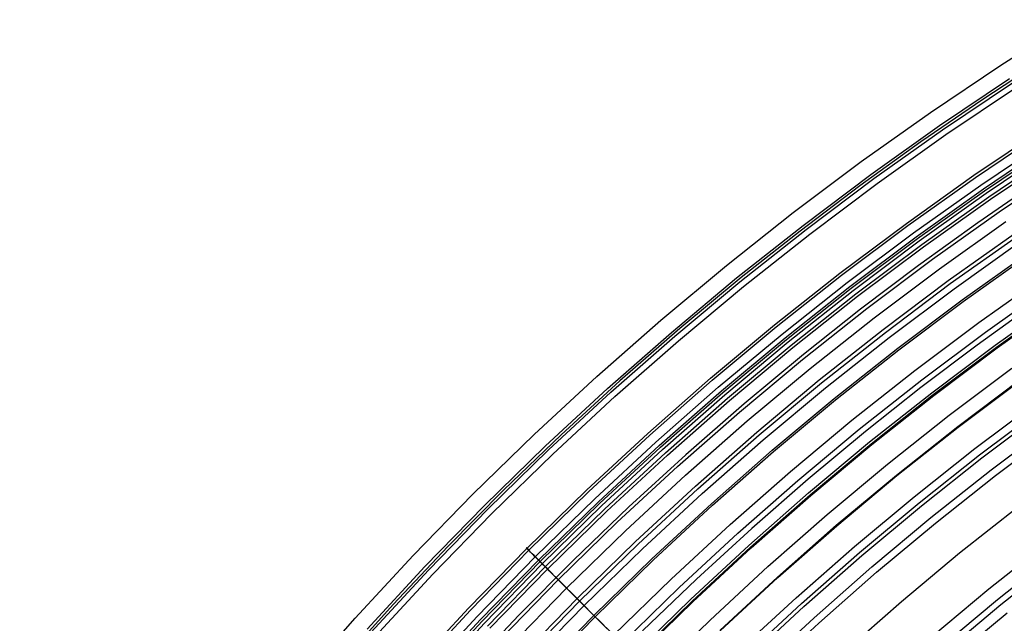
# Model space of a CAD drawing. Header units: millimetres. Extents: x -14 to 488, y -50 to 50.
# Tile 13 of 256: x 64 to 79, y 33 to 43. Entities that reach past the tile are written whole.
import ezdxf

# ---------------------------------------------------------------- set-up
doc = ezdxf.new("R2010")
doc.units = ezdxf.units.MM
doc.header["$MEASUREMENT"] = 0
doc.layers.add('Default', color=7, linetype='Continuous')

msp = doc.modelspace()

# ---------------------------------------------------------------- linework, layer by layer
at = {"layer": 'Default'}
for points in [[(67.82110728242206, 32.55749657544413), (68.67570259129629, 33.53049432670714), (69.55576931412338, 34.48169772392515), (70.46046112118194, 35.4101176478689), (71.38888104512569, 36.31480945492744), (72.34008444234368, 37.19487617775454), (73.3130821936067, 38.04947148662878), (74.30684412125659, 38.87780239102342), (75.32030259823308, 39.67913166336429), (76.35235632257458, 40.45277996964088), (77.40187422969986, 41.19812769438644), (78.46769951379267, 41.91461645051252), (79.54865372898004, 42.60175026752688)], [(79.15054608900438, 42.01668590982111), (78.19662372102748, 41.39460053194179), (77.25716103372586, 40.75088766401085), (76.33265035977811, 40.08587557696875), (75.42358403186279, 39.39989254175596), (74.53045438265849, 38.69326682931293), (73.6016005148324, 37.92202895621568), (72.69171909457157, 37.12846397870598), (71.80132005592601, 36.31307361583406), (70.93091333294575, 35.47635958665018), (70.0810088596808, 34.61882361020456), (69.25211657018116, 33.74096740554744), (68.44474639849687, 32.84329269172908)], [(68.85703327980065, 33.36702805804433), (69.73280954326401, 34.31359419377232), (70.63309083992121, 35.23748792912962), (71.55698457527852, 36.13776922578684), (72.50355071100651, 37.0135454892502), (73.47180494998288, 37.86397451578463), (74.46072213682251, 38.68826718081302), (75.46923984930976, 39.48568985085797), (76.49626215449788, 40.25556650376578), (77.54066350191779, 40.99728054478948), (78.6012927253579, 41.71027630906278)], [(68.9144412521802, 33.31527583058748), (69.78885918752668, 34.26037384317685), (70.68774414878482, 35.18283462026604), (71.610204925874, 36.08171958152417), (72.55530293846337, 36.95613751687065), (73.52205541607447, 37.80524752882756), (74.50943879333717, 38.62826171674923), (75.51639229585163, 39.42444758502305), (76.541821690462, 40.19313016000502), (77.5846031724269, 40.93369380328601), (78.64358736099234, 41.64558371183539)], [(68.98082440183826, 33.25543264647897), (69.85367164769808, 34.19883300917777), (70.75094197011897, 35.11963679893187), (71.67174575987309, 36.01690712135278), (72.61514612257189, 36.88975436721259), (73.58016205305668, 37.73733914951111), (74.56577182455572, 38.55887498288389), (75.5709165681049, 39.35363068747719), (76.59450401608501, 40.12093250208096), (77.63541238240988, 40.86016589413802), (78.69249435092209, 41.57077705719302)], [(69.53697846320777, 32.75407002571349), (70.39666656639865, 33.68324757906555), (71.2804095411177, 34.59016922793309), (72.18733118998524, 35.47391220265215), (73.1165087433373, 36.33360030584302), (74.06697598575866, 37.16840680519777), (75.03772659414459, 37.97755707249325), (76.02771766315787, 38.76033095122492), (77.0358733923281, 39.51606483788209), (78.0610889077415, 40.2441534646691), (79.10223419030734, 40.94405137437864)], [(69.56674196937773, 32.72723877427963), (70.42572583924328, 33.65565517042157), (71.30874487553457, 34.56183389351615), (72.21492359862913, 35.44485292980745), (73.1433399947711, 36.30383679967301), (74.09302864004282, 37.13795944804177), (75.06298403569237, 37.94644688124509), (76.05216413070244, 38.72857953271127), (77.05949400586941, 39.48369434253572), (78.08386969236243, 40.21118653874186), (79.12416209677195, 40.91051111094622)], [(69.67090118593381, 32.63334116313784), (70.52742054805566, 33.55909384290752), (71.40790611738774, 34.46267265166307), (72.31148492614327, 35.34315822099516), (73.23723760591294, 36.19967758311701), (74.18420150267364, 37.03140705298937), (75.15137400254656, 37.83757485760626), (76.13771604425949, 38.617463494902), (77.14215579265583, 39.37041180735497), (78.16359244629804, 40.09581675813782), (79.2009001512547, 40.79313490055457)], [(69.72357113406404, 32.58586017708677), (70.57884427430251, 33.51026590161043), (71.45804875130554, 34.41253001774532), (72.36031286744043, 35.29173449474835), (73.28471859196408, 36.14700763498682), (74.23030467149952, 36.97752695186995), (75.19606995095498, 37.78252179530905), (76.18097688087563, 38.56127570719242), (77.18395518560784, 39.31312849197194), (78.2039056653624, 40.0374779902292), (79.23970410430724, 40.73378154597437)], [(69.74738710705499, 32.56439051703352), (70.60209673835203, 33.48818718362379), (71.48072193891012, 34.38985683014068), (72.382391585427, 35.26848203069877), (73.30618825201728, 36.12319166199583), (74.25115131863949, 36.95316377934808), (75.21628028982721, 37.75762824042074), (76.20053829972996, 38.53586905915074), (77.2028557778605, 39.28722647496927), (78.22213424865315, 40.01109872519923), (79.25725023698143, 40.70694351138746)], [(69.7817782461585, 32.53338753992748), (70.63567414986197, 33.45630470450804), (71.51346285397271, 34.35711591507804), (72.41427406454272, 35.23490461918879), (73.33719122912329, 36.08880052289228), (74.28125464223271, 36.91798246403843), (75.24546476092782, 37.72168103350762), (76.22878570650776, 38.4991809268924), (77.23014892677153, 39.24982301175), (78.24845699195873, 39.97300609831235), (79.28258749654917, 40.66818840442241)], [(70.68375477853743, 33.41065110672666), (71.56034567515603, 34.31023309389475), (72.4599276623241, 35.18682399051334), (73.38158543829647, 36.03955469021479), (74.3243606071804, 36.86760515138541), (75.28725498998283, 37.6702070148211), (76.2692341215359, 38.44664595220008), (77.26923090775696, 39.19626373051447), (78.28614941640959, 39.91845998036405), (79.31886877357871, 40.6126936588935)], [(70.71706630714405, 33.37902108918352), (71.59282733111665, 34.27775143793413), (72.49155767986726, 35.15351246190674), (73.412342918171, 36.0054358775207), (74.35422555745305, 36.83270241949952), (75.31620836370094, 37.63454445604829), (76.29725785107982, 38.41024833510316), (77.29630793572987, 39.15915644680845), (78.3122637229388, 39.88066899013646), (79.34400539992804, 40.57424543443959)], [(70.88498139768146, 33.21958207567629), (71.7565592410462, 34.1140195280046), (72.65099669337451, 34.98559737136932), (73.56738368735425, 35.83345146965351), (74.50476730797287, 36.65676647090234), (75.4621550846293, 37.45477841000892), (76.43851846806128, 38.22677704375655), (77.43279646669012, 38.97210790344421), (78.44389941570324, 39.69017405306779), (79.47071285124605, 40.38043754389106)], [(79.03028887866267, 40.14760724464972), (78.11912707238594, 39.5232859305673), (77.22246685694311, 38.87830702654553), (76.34078573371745, 38.21298891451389), (75.47456120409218, 37.52764997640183), (74.57368863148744, 36.7796452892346), (73.69121697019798, 36.00998609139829), (72.8276407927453, 35.21915898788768), (71.98345467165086, 34.40765058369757), (71.15915317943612, 33.57594748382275), (70.35523088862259, 32.72453629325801)], [(79.03028887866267, 40.14760724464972), (78.11912707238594, 39.5232859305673), (77.22246685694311, 38.87830702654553), (76.34078573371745, 38.21298891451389), (75.47456120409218, 37.52764997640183), (74.57368863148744, 36.7796452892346), (73.69121697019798, 36.00998609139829), (72.8276407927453, 35.21915898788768), (71.98345467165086, 34.40765058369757), (71.15915317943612, 33.57594748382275), (70.35523088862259, 32.72453629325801)], [(71.01462963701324, 33.09647826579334), (71.88297762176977, 33.98760114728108), (72.77410050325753, 34.85594913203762), (73.68709158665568, 35.70066128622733), (74.6210014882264, 36.52092527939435), (75.57484141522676, 37.31597997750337), (76.5475866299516, 38.08511776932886), (77.53818007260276, 38.82768661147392), (78.54553611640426, 39.54309178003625)], [(71.17656335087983, 32.94271869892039), (72.04087716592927, 33.82970160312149), (72.9278600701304, 34.69401541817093), (73.83660958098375, 35.53480320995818), (74.76618072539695, 36.35125642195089), (75.7155893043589, 37.14261745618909), (76.68381534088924, 37.90818198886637), (77.66980668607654, 38.64730100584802), (78.67248275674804, 39.3593825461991)], [(71.21707097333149, 32.90425583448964), (72.08037564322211, 33.79020312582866), (72.96632293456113, 34.65350779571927), (73.87401141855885, 35.49331391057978), (74.8024972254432, 36.30881385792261), (75.75079730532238, 37.09925092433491), (76.7178928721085, 37.8639216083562), (77.70273300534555, 38.60217765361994), (78.70423838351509, 39.31342779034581)], [(71.28631696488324, 32.83850526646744), (72.14789654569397, 33.72268222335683), (73.03207350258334, 34.58426180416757), (73.93794820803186, 35.42238978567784), (74.86457867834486, 36.23626016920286), (75.81098382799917, 37.02511775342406), (76.77614690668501, 37.78826044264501), (77.75901909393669, 38.52504127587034), (78.75852322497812, 39.23487016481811)], [(71.43853419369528, 32.69397171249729), (72.29632166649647, 33.57425710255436), (73.17660705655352, 34.43204457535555), (74.07849469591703, 35.26648366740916), (75.00104674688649, 36.07677192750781), (75.94328644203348, 36.86215747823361), (76.90420150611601, 37.62194131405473), (77.88274773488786, 38.3554793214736), (78.87785270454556, 39.06218400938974)], [(71.45812854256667, 32.67536645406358), (72.3154278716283, 33.55515089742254), (73.19521231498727, 34.41245022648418), (74.0965867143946, 35.24641446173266), (75.01861376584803, 36.05624160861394), (75.96031725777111, 36.84118021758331), (76.92068549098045, 37.6005316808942), (77.89867485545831, 38.33365225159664), (78.89321353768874, 39.03995477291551)], [(72.59650046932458, 33.27407829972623), (73.46891545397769, 34.12419651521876), (74.3627395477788, 34.95117510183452), (75.27704329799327, 35.75421878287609), (76.21085867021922, 36.53258240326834), (77.16318243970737, 37.28557320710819), (78.13297973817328, 38.01255283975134), (79.119187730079, 38.71293906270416)], [(72.59651196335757, 33.27406680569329), (73.46892664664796, 34.12418472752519), (74.36275043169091, 34.95116302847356), (75.27705386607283, 35.7542064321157), (76.21086891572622, 36.53256978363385), (77.16319235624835, 37.28556032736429), (78.13298931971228, 38.01253970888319), (79.11919697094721, 38.71292568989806)], [(72.7219495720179, 33.14862919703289), (73.59107539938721, 33.99554231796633), (74.48152961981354, 34.81940305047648), (75.39238628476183, 35.61941911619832), (76.3226810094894, 36.39484816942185), (77.27141435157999, 37.1450000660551), (78.23755534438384, 37.86923885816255), (79.22004515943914, 38.5669845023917)], [(72.89645945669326, 32.97411931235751), (73.76100979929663, 33.81657388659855), (74.64677625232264, 34.63609743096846), (75.55283774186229, 35.43190183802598), (76.4782349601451, 36.20324867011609), (77.42197372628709, 36.94945141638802), (78.38302850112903, 37.66987747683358), (79.36034603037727, 38.36394986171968)], [(72.92206197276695, 32.9485167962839), (73.78594104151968, 33.79031725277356), (74.67101974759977, 34.6092044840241), (75.57637773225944, 35.40439099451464), (76.50105643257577, 36.17513891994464), (77.4440624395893, 36.92076228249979), (78.40437101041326, 37.64062897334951), (79.38092970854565, 38.33416245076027)], [(72.93241871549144, 32.93816005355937), (73.79602624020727, 33.7796959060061), (74.68082673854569, 34.59832573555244), (75.5859001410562, 35.39326229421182), (76.51028818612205, 36.16376794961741), (77.45299777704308, 36.90915693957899), (78.41300449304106, 37.62879735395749), (79.38925622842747, 38.32211283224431)], [(78.981093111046, 38.29568419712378), (78.11228335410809, 37.67073847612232), (77.25798743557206, 37.02608528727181), (76.41866802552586, 36.36203312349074), (75.54577674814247, 35.63726162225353), (74.6907148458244, 34.89150820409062), (73.85396152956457, 34.12524435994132), (73.03599601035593, 33.33894158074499)], [(73.20227821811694, 32.66830055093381), (74.05881028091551, 33.50294177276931), (74.93636168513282, 34.31486463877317), (75.83401989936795, 35.1032883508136), (76.75083451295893, 35.86748131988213), (77.68582056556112, 36.60676340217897), (78.6379620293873, 37.32050786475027)], [(74.20634882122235, 33.34755980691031), (75.07983026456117, 34.15571708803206), (75.97332526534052, 34.94048420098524), (76.8858878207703, 35.70113294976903), (77.8165375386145, 36.43698634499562), (78.76426310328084, 37.14742056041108)], [(74.21341109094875, 33.3401220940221), (75.08669771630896, 34.14809912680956), (75.97999343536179, 34.93269120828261), (76.89235245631, 35.69317030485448), (77.82279460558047, 36.42885957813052), (78.77030879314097, 37.13913534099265)], [(74.49738363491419, 33.04105303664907), (75.36283666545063, 33.84178231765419), (76.24811930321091, 34.61933641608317), (77.15229424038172, 35.37299382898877), (78.07439009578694, 36.10208378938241), (79.01340484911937, 36.80598820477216)], [(74.57994615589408, 32.95410133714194), (75.4431216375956, 33.75272339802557), (76.32607454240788, 34.5282312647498), (77.2278700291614, 35.27990533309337), (78.14753927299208, 36.00707660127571), (79.08408289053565, 36.7091286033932)], [(74.61907892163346, 32.91288820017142), (75.48117489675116, 33.71051148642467), (76.36302356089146, 34.48504948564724), (77.26369124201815, 35.23578349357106), (78.18221032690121, 35.96204534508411), (79.11758268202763, 36.6632193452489)], [(74.777541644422, 32.74600130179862), (75.63526630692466, 33.53958018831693), (76.51264350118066, 34.31019084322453), (77.40874428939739, 35.05711820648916), (78.32260596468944, 35.77969750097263), (79.25323545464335, 36.47731615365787)], [(63.58841455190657, 15.539711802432), (63.98607652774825, 16.58169248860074), (64.41165991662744, 17.61879965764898), (64.86517172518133, 18.64995032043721), (65.34656448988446, 19.67405195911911), (65.8557351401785, 20.69000587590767), (66.39252410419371, 21.696710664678), (66.95671467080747, 22.69306578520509), (67.54803261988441, 23.67797521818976), (68.16614613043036, 24.65035117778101), (68.81066597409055, 25.60911785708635), (69.4811459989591, 26.55321518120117), (70.17708390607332, 27.48160254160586), (70.89792231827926, 28.3932624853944), (71.64305013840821, 29.28720433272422), (72.4118041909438, 30.16246769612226), (73.20347113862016, 31.01812587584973), (74.01728966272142, 31.85328910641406), (74.8524528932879, 32.66710763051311), (75.70811107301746, 33.45877457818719), (76.58337443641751, 34.22752863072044), (77.47731628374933, 34.97265645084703), (78.38897622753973, 35.69349486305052), (79.31736358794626, 36.38943277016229)], [(64.13495787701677, 15.33884399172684), (64.52747963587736, 16.36735593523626), (64.94756189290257, 17.39105735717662), (65.39521156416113, 18.4088792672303), (65.87038179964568, 19.41974326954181), (66.37297086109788, 20.42256486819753), (66.90282123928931, 21.41625689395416), (67.4597190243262, 22.39973303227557), (68.043393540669, 23.37191143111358), (68.65351725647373, 24.33171836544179), (69.28970597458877, 25.2780919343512), (69.95151931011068, 26.20998576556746), (70.6384614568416, 27.12637270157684), (71.34998224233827, 28.02624844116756), (72.08547846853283, 28.90863511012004), (72.84429553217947, 29.77258473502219), (73.62572931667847, 30.61718259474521), (74.42902834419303, 31.44155042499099), (75.25339617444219, 32.24484945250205), (76.09799403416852, 33.02628323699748), (76.9619436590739, 33.78510030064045), (77.8443303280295, 34.52059652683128), (78.74420606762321, 35.23211731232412)], [(64.79465928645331, 15.09638786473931), (65.18097658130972, 16.10864245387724), (65.59441873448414, 17.11616255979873), (66.03499255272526, 18.11789608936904), (66.50265192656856, 19.11278169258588), (66.9972967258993, 20.09975201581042), (67.51877193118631, 21.07773707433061), (68.06686701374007, 22.04566772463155), (68.6413155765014, 23.00247921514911), (69.2417952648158, 23.94711479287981), (69.86792795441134, 24.87852934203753), (70.51928022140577, 25.79569303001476), (71.19536409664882, 26.69759493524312), (71.89563810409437, 27.58324663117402), (72.61950858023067, 28.45168570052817), (73.36633126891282, 29.30197915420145), (74.13541318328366, 30.13322672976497), (74.92601472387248, 30.94456404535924), (75.73735203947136, 31.73516558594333), (76.56859961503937, 32.50424750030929), (77.41889306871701, 33.25107018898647), (78.2873321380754, 33.97494066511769), (79.17298383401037, 34.67521467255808)], [(64.98824132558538, 15.02524181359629), (65.37273798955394, 16.03272586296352), (65.78423167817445, 17.03549774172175), (66.22272916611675, 18.03251031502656), (66.68818456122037, 19.02270723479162), (67.18049820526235, 20.00502617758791), (67.69951580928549, 20.97840220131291), (68.2450278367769, 21.9417712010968), (68.8167691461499, 22.89407344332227), (69.41441890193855, 23.83425715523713), (70.03760076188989, 24.76128214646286), (70.6858833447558, 25.67412343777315), (71.3587809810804, 26.57177487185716), (72.05575474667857, 27.45325268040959), (72.77621377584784, 28.31759898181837), (73.51951684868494, 29.1638851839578), (74.2849742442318, 29.99121526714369), (75.07184984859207, 30.79872892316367), (75.87936350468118, 31.58560452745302), (76.70669358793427, 32.35106192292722), (77.55297979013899, 33.09436499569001), (78.41732609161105, 33.81482402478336), (79.29880390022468, 34.51179779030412)], [(79.34764627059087, 34.4284537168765), (78.46844753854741, 33.73286791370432), (77.6074651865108, 33.01485715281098), (76.76527789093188, 32.27489148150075), (75.9424643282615, 31.51344094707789), (75.13960317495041, 30.73097559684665), (74.35713782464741, 29.92811444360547), (73.59568729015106, 29.10530088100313), (72.85572161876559, 28.26311358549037), (72.13771085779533, 27.40213123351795), (71.44212505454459, 26.52293250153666), (70.76943425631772, 25.62609606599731), (70.12010851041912, 24.71220060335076), (69.49461786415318, 23.7818247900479), (68.90556102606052, 22.85555083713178), (68.34013415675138, 21.91467049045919), (67.79865914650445, 20.95980520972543), (67.28145788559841, 19.9915764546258), (66.78885226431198, 19.01060568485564), (66.32116417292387, 18.01751436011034), (65.87871550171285, 17.01292394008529), (65.4618281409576, 15.99745588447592), (65.08582417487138, 15.01306388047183)], [(65.22866431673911, 14.96048373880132), (65.60335140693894, 15.9414281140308), (66.0187787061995, 16.95333970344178), (66.45967779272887, 17.95441175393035), (66.92572790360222, 18.94402498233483), (67.41660827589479, 19.92156010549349), (67.93199814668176, 20.88639784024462), (68.4715767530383, 21.83791890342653), (69.03502333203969, 22.77550401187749), (69.62201712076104, 23.6985338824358), (70.24531711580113, 24.62565124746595), (70.8923687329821, 25.53634598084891), (71.5627035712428, 26.43004143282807), (72.25585322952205, 27.30616095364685), (72.97134930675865, 28.16412789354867), (73.70872340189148, 29.00336560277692), (74.46750711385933, 29.82329743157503), (75.24723204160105, 30.6233467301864), (76.04728134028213, 31.40307165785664), (76.86721316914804, 32.16185536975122), (77.70645087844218, 32.89922946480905), (78.56441781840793, 33.61472554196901)]]:
    msp.add_lwpolyline(points, dxfattribs=at)
at = {"layer": 'Default', "extrusion": (0.7770778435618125, 0.6294045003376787, 0)}
msp.add_lwpolyline([(-19.84212327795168, 25.3343275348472), (-19.84175373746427, 25.30103361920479), (-19.84063198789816, 25.26745716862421), (-19.83873880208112, 25.23362017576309), (-19.83605564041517, 25.19954587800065), (-19.83256473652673, 25.1652587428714), (-19.82824918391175, 25.13078444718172), (-19.82309302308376, 25.0961498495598), (-19.81708132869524, 25.06138295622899), (-19.8102002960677, 25.02651287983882), (-19.80243732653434, 24.99156979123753), (-19.79378111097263, 24.95658486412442), (-19.78422171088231, 24.92159021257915), (-19.77375063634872, 24.88661882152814), (-19.76236092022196, 24.85170447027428), (-19.75004718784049, 24.81688164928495), (-19.73680572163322, 24.78218547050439), (-19.72263451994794, 24.74765157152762), (-19.70753334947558, 24.71331601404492), (-19.69150379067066, 24.6792151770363), (-19.67454927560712, 24.64538564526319), (-19.65667511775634, 24.61186409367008), (-19.63788853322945, 24.57868716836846), (-19.61819865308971, 24.54589136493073), (-19.59761652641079, 24.51351290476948), (-19.57615511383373, 24.48158761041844), (-19.55382927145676, 24.45015078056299), (-19.53065572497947, 24.4192370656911), (-19.50665303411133, 24.38888034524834), (-19.48184154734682, 24.35911360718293), (-19.45624334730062, 24.32996883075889), (-19.42988218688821, 24.30147687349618), (-19.40278341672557, 24.27366736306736), (-19.37497390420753, 24.24656859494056), (-19.34648194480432, 24.22020743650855), (-19.31733716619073, 24.19460923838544), (-19.28757042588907, 24.16979775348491), (-19.25721370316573, 24.14579506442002), (-19.22629998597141, 24.12262151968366), (-19.19486315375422, 24.10029567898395), (-19.16293785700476, 24.0788342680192), (-19.13055939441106, 24.05825214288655), (-19.09776358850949, 24.03856226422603), (-19.06458666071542, 24.0197756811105), (-19.03106510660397, 24.00190152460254), (-18.99723557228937, 23.98494701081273), (-18.96313473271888, 23.96891745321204), (-18.9287991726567, 23.95381628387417), (-18.89426527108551, 23.93964508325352), (-18.85956908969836, 23.92640361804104), (-18.82474626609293, 23.91408988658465), (-18.78983191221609, 23.90270017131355), (-18.75486051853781, 23.89222909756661), (-18.71986586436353, 23.88266969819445), (-18.68488093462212, 23.87401348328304), (-18.6499378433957, 23.86625051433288), (-18.61506776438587, 23.85936948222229), (-18.58030086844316, 23.85335778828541), (-18.54566626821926, 23.84820162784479), (-18.51119196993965, 23.84388607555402), (-18.47690483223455, 23.84039517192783), (-18.44283053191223, 23.83771201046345), (-18.40899353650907, 23.83581882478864), (-18.37541708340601, 23.83469707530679), (-18.34212316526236, 23.83432753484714), (-18.30882924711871, 23.83469707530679), (-18.27525279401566, 23.83581882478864), (-18.24141579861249, 23.83771201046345), (-18.20734149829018, 23.84039517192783), (-18.17305436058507, 23.84388607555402), (-18.13858006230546, 23.84820162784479), (-18.10394546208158, 23.85335778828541), (-18.06917856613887, 23.85936948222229), (-18.03430848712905, 23.86625051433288), (-17.99936539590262, 23.87401348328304), (-17.96438046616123, 23.88266969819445), (-17.92938581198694, 23.89222909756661), (-17.89441441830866, 23.90270017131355), (-17.85950006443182, 23.91408988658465), (-17.82467724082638, 23.92640361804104), (-17.78998105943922, 23.93964508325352), (-17.75544715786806, 23.95381628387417), (-17.72111159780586, 23.96891745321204), (-17.68701075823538, 23.98494701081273), (-17.65318122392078, 24.00190152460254), (-17.61965966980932, 24.0197756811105), (-17.58648274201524, 24.03856226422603), (-17.5536869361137, 24.05825214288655), (-17.52130847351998, 24.0788342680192), (-17.48938317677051, 24.10029567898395), (-17.45794634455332, 24.12262151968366), (-17.42703262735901, 24.14579506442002), (-17.39667590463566, 24.16979775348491), (-17.36690916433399, 24.19460923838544), (-17.33776438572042, 24.22020743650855), (-17.30927242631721, 24.24656859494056), (-17.28146291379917, 24.27366736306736), (-17.25436414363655, 24.30147687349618), (-17.22800298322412, 24.32996883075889), (-17.20240478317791, 24.35911360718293), (-17.1775932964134, 24.38888034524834), (-17.15359060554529, 24.4192370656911), (-17.13041705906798, 24.45015078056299), (-17.10809121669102, 24.48158761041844), (-17.08662980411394, 24.51351290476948), (-17.06604767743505, 24.54589136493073), (-17.04635779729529, 24.57868716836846), (-17.02757121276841, 24.61186409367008), (-17.00969705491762, 24.64538564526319), (-16.99274253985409, 24.6792151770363), (-16.97671298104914, 24.71331601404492), (-16.96161181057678, 24.74765157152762), (-16.94744060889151, 24.78218547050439), (-16.93419914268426, 24.81688164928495), (-16.92188541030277, 24.85170447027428), (-16.91049569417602, 24.88661882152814), (-16.90002461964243, 24.92159021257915), (-16.8904652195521, 24.95658486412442), (-16.88180900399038, 24.99156979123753), (-16.87404603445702, 25.02651287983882), (-16.86716500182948, 25.06138295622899), (-16.86115330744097, 25.0961498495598), (-16.85599714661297, 25.13078444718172), (-16.85168159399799, 25.1652587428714), (-16.84819069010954, 25.19954587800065), (-16.84550752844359, 25.23362017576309), (-16.84361434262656, 25.26745716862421), (-16.84249259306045, 25.30103361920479), (-16.84212305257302, 25.3343275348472)], dxfattribs=at)
at = {"layer": 'Default', "extrusion": (0.7770778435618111, 0.6294045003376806, 0)}
msp.add_lwpolyline([(-16.84212305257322, 25.3343275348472), (-16.84249259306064, 25.36762145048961), (-16.84361434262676, 25.40119790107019), (-16.84550752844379, 25.43503489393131), (-16.84819069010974, 25.46910919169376), (-16.85168159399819, 25.503396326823), (-16.85599714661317, 25.53787062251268), (-16.86115330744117, 25.57250522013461), (-16.86716500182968, 25.60727211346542), (-16.87404603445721, 25.64214218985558), (-16.88180900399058, 25.67708527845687), (-16.89046521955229, 25.71207020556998), (-16.90002461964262, 25.74706485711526), (-16.91049569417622, 25.78203624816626), (-16.92188541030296, 25.81695059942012), (-16.93419914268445, 25.85177342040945), (-16.9474406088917, 25.88646959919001), (-16.96161181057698, 25.92100349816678), (-16.97671298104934, 25.95533905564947), (-16.99274253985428, 25.9894398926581), (-17.00969705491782, 26.02326942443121), (-17.02757121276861, 26.05679097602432), (-17.04635779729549, 26.08996790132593), (-17.06604767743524, 26.12276370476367), (-17.08662980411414, 26.15514216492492), (-17.10809121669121, 26.18706745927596), (-17.13041705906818, 26.21850428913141), (-17.15359060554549, 26.24941800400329), (-17.1775932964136, 26.27977472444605), (-17.20240478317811, 26.30954146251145), (-17.22800298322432, 26.33868623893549), (-17.25436414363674, 26.36717819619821), (-17.28146291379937, 26.39498770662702), (-17.30927242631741, 26.42208647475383), (-17.33776438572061, 26.44844763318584), (-17.36690916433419, 26.47404583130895), (-17.39667590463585, 26.49885731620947), (-17.4270326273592, 26.52286000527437), (-17.45794634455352, 26.54603355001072), (-17.4893831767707, 26.56835939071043), (-17.52130847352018, 26.58982080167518), (-17.55368693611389, 26.61040292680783), (-17.58648274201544, 26.63009280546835), (-17.61965966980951, 26.64887938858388), (-17.65318122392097, 26.66675354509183), (-17.68701075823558, 26.68370805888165), (-17.72111159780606, 26.69973761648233), (-17.75544715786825, 26.71483878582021), (-17.78998105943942, 26.72900998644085), (-17.82467724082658, 26.74225145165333), (-17.85950006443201, 26.75456518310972), (-17.89441441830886, 26.76595489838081), (-17.92938581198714, 26.77642597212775), (-17.96438046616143, 26.78598537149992), (-17.99936539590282, 26.79464158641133), (-18.03430848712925, 26.80240455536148), (-18.06917856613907, 26.80928558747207), (-18.10394546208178, 26.81529728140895), (-18.13858006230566, 26.82045344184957), (-18.17305436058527, 26.82476899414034), (-18.20734149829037, 26.82825989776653), (-18.24141579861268, 26.83094305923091), (-18.27525279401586, 26.83283624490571), (-18.30882924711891, 26.83395799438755), (-18.34212316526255, 26.8343275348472), (-18.37541708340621, 26.83395799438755), (-18.40899353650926, 26.83283624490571), (-18.44283053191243, 26.83094305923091), (-18.47690483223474, 26.82825989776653), (-18.51119196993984, 26.82476899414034), (-18.54566626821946, 26.82045344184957), (-18.58030086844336, 26.81529728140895), (-18.61506776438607, 26.80928558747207), (-18.64993784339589, 26.80240455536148), (-18.68488093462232, 26.79464158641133), (-18.71986586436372, 26.78598537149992), (-18.75486051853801, 26.77642597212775), (-18.78983191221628, 26.76595489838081), (-18.82474626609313, 26.75456518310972), (-18.85956908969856, 26.74225145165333), (-18.89426527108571, 26.72900998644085), (-18.92879917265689, 26.71483878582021), (-18.96313473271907, 26.69973761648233), (-18.99723557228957, 26.68370805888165), (-19.03106510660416, 26.66675354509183), (-19.06458666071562, 26.64887938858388), (-19.09776358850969, 26.63009280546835), (-19.13055939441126, 26.61040292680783), (-19.16293785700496, 26.58982080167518), (-19.19486315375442, 26.56835939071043), (-19.22629998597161, 26.54603355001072), (-19.25721370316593, 26.52286000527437), (-19.28757042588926, 26.49885731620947), (-19.31733716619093, 26.47404583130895), (-19.34648194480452, 26.44844763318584), (-19.37497390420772, 26.42208647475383), (-19.40278341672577, 26.39498770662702), (-19.4298821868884, 26.36717819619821), (-19.45624334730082, 26.33868623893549), (-19.48184154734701, 26.30954146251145), (-19.50665303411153, 26.27977472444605), (-19.53065572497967, 26.24941800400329), (-19.55382927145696, 26.21850428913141), (-19.57615511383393, 26.18706745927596), (-19.59761652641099, 26.15514216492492), (-19.6181986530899, 26.12276370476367), (-19.63788853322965, 26.08996790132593), (-19.65667511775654, 26.05679097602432), (-19.67454927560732, 26.02326942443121), (-19.69150379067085, 25.9894398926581), (-19.70753334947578, 25.95533905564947), (-19.72263451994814, 25.92100349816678), (-19.73680572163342, 25.88646959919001), (-19.75004718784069, 25.85177342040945), (-19.76236092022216, 25.81695059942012), (-19.77375063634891, 25.78203624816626), (-19.78422171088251, 25.74706485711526), (-19.79378111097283, 25.71207020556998), (-19.80243732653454, 25.67708527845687), (-19.8102002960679, 25.64214218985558), (-19.81708132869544, 25.60727211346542), (-19.82309302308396, 25.57250522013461), (-19.82824918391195, 25.53787062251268), (-19.83256473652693, 25.503396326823), (-19.83605564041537, 25.46910919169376), (-19.83873880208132, 25.43503489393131), (-19.84063198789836, 25.40119790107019), (-19.84175373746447, 25.36762145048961), (-19.84212327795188, 25.3343275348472)], dxfattribs=at)
at = {"layer": 'Default'}
for points in [[(72.55695357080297, 33.31362519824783, 20.37445189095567), (72.39380704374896, 33.47677172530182, 19.97601170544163), (72.23433829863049, 33.63624047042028, 19.56057141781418), (72.15655444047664, 33.71402432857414, 19.34496543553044), (72.08037564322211, 33.79020312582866, 19.12329646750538), (72.00603863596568, 33.8645401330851, 18.89495254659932), (71.93381291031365, 33.93676585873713, 18.6592911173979), (71.86397614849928, 34.0066026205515, 18.41566197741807), (71.79680603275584, 34.07377273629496, 18.1634149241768), (71.73258024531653, 34.13799852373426, 17.90189975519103), (71.67157646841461, 34.19900230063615, 17.63046626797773), (71.61407238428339, 34.2565063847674, 17.34846426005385), (71.56034567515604, 34.31023309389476, 17.05524352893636), (71.51069141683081, 34.35988735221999, 16.7501575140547), (71.46547425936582, 34.40510450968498, 16.43257422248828), (71.4250762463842, 34.44550252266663, 16.10186530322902), (71.389879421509, 34.48069934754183, 15.75740240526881), (71.36026582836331, 34.51031294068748, 15.39855717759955), (71.33661751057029, 34.53396125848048, 15.02470126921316), (71.319316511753, 34.55126225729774, 14.63520632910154), (71.30874487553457, 34.56183389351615, 14.2294440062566), (71.2714194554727, 34.59915931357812, 10.96470454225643), (71.2804095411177, 34.59016922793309, 10.04137090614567), (71.30629455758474, 34.56428421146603, 9.192073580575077), (71.32648703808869, 34.54409173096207, 8.793272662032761), (71.35196328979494, 34.51861547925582, 8.410630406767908), (71.38306115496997, 34.48751761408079, 8.043341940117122), (71.42011847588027, 34.45046029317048, 7.690602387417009), (71.46347309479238, 34.4071056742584, 7.351606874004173), (71.48761746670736, 34.38296130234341, 7.187011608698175), (71.51346285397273, 34.35711591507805, 7.025550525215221), (71.54168158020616, 34.32889718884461, 6.8633988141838), (71.57181661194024, 34.29876215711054, 6.703105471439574), (71.60378398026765, 34.26679478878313, 6.544743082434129), (71.6374997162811, 34.2330790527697, 6.388384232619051), (71.70984041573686, 34.16073835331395, 6.081967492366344), (71.78816695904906, 34.08241181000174, 5.784435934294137), (71.87180759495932, 33.99877117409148, 5.496370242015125), (71.9600905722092, 33.91048819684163, 5.218351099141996), (72.05234413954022, 33.81823462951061, 4.95095918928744), (72.14789654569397, 33.72268222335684, 4.694775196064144), (72.24604079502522, 33.62453797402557, 4.450398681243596), (72.34592891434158, 33.52464985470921, 4.218504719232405), (72.44667768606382, 33.42390108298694, 3.999787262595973)], [(72.71392528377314, 33.15665348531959, 59.53461203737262), (72.29632166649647, 33.57425710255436, 56.06357526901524), (71.98758803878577, 33.88299073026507, 53.10630417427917), (71.75655924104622, 34.1140195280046, 50.45581197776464), (71.591445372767, 34.27913339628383, 47.9383883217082), (71.48072193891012, 34.38985683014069, 45.37658040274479), (71.41698578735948, 34.45359298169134, 42.65876108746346), (71.40790611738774, 34.46267265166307, 39.92222995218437), (71.42726116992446, 34.44331759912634, 38.60826258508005), (71.46394700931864, 34.40663175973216, 37.36500558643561), (71.5188427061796, 34.3517360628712, 36.2190968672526), (71.55339396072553, 34.31718480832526, 35.69097245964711), (71.59282733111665, 34.27775143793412, 35.19717433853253), (71.63704369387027, 34.23353507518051, 34.73960404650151), (71.68556014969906, 34.18501861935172, 34.31660160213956), (71.73791091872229, 34.13266785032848, 33.92615445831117), (71.79363022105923, 34.07694854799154, 33.56625006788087), (71.85225227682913, 34.01832649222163, 33.23487588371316), (71.91331130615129, 33.95726746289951, 32.93001935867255), (71.9763415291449, 33.89423723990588, 32.64966794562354), (72.04087716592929, 33.8297016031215, 32.39180909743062), (72.10653258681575, 33.76404618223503, 32.15435132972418), (72.17324276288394, 33.69733600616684, 31.93488740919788), (72.24102281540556, 33.62955595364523, 31.73093116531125), (72.3098878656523, 33.56069090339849, 31.53999642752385), (72.37985303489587, 33.49072573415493, 31.35959702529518), (72.45093344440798, 33.41964532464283, 31.1872467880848)]]:
    msp.add_polyline3d(points, dxfattribs=at)

doc.saveas('drawing.dxf')
